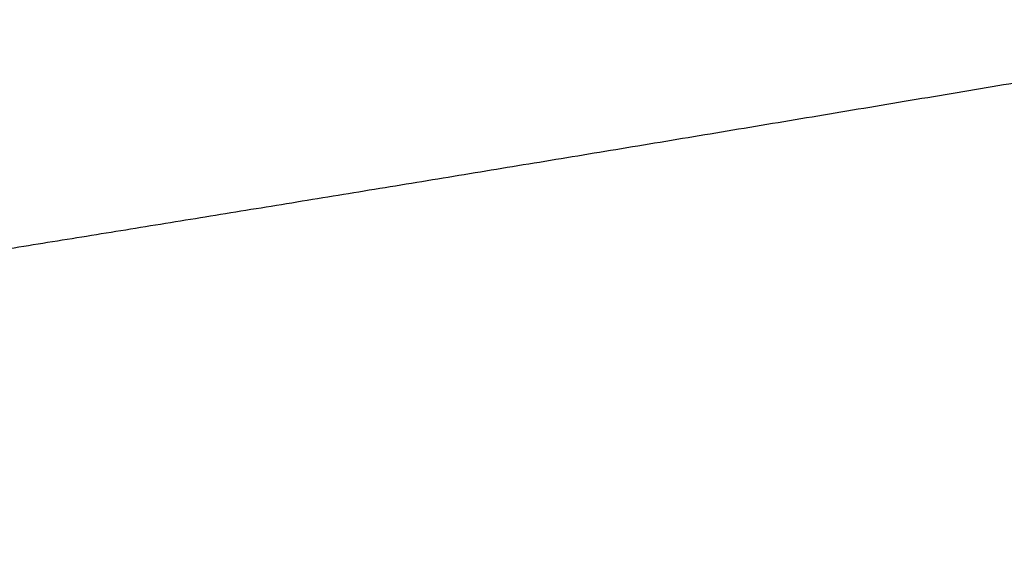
# Model space of a CAD drawing. Header units: millimetres. Extents: x 8 to 701, y 12 to 648.
# Tile 133 of 205: x 399 to 405, y 429 to 432. Entities that reach past the tile are written whole.
import ezdxf

# ---------------------------------------------------------------- set-up
doc = ezdxf.new("R2010")
doc.units = ezdxf.units.MM

msp = doc.modelspace()

# ---------------------------------------------------------------- linework, layer by layer
at = {"color": 7, "linetype": 'Continuous', "lineweight": 30}
msp.add_open_spline([(387.334, 428.8698), (387.3373, 428.8703), (387.3744, 428.8758), (387.4417, 428.8857), (387.5323, 428.899), (387.612, 428.9107), (387.6807, 428.9209), (387.7385, 428.9294), (387.7854, 428.9363), (387.8222, 428.9418), (387.8503, 428.9459), (387.873, 428.9493), (387.8933, 428.9523), (387.9136, 428.9552), (387.9344, 428.9583), (387.9583, 428.9619), (387.9899, 428.9665), (388.0317, 428.9727), (388.0848, 428.9806), (388.1476, 428.9899), (388.2202, 429.0006), (388.3025, 429.0128), (388.3947, 429.0265), (388.4967, 429.0416), (388.6084, 429.0582), (388.7299, 429.0763), (388.8612, 429.0958), (389.0023, 429.1168), (389.1573, 429.1399), (389.3268, 429.1652), (389.5112, 429.1928), (389.7069, 429.2221), (389.9139, 429.2532), (390.1322, 429.286), (390.3619, 429.3206), (390.5956, 429.3558), (390.8329, 429.3917), (391.0732, 429.428), (391.3229, 429.4659), (391.5821, 429.5053), (391.8508, 429.5462), (392.1289, 429.5887), (392.4166, 429.6327), (392.7137, 429.6783), (393.0203, 429.7254), (393.3364, 429.7741), (393.6619, 429.8244), (393.9903, 429.8752), (394.3211, 429.9266), (394.654, 429.9784), (394.9954, 430.0317), (395.3451, 430.0864), (395.7227, 430.1456), (396.1291, 430.2096), (396.5652, 430.2785), (397.0126, 430.3493), (397.4712, 430.4222), (397.941, 430.4972), (398.4221, 430.5742), (398.9002, 430.6511), (399.3748, 430.7276), (399.8453, 430.8038), (400.3253, 430.8817), (400.8146, 430.9615), (401.3134, 431.0431), (401.8215, 431.1266), (402.3391, 431.2119), (402.866, 431.2991), (403.4024, 431.3882), (403.9481, 431.4793), (404.5032, 431.5722), (405.0567, 431.6653), (405.6082, 431.7584), (406.1573, 431.8515), (406.7148, 431.9464), (407.1416, 432.0193), (407.3826, 432.0606), (407.4349, 432.0696)], degree=3, knots=[0, 0, 0, 0, 0.0004911, 0.0055332, 0.0100325, 0.0139889, 0.0174026, 0.0202735, 0.0226016, 0.024387, 0.0257629, 0.0267752, 0.0277833, 0.0287874, 0.0297873, 0.0308927, 0.0323463, 0.0344936, 0.0371269, 0.0402464, 0.0438519, 0.0479435, 0.0525211, 0.0575848, 0.0631345, 0.0691702, 0.0756919, 0.0826997, 0.0901934, 0.0987927, 0.1079539, 0.1176768, 0.1279614, 0.1388078, 0.1502158, 0.1621854, 0.1736509, 0.1855884, 0.1979976, 0.2108787, 0.2242316, 0.2380563, 0.2523527, 0.2671208, 0.2823606, 0.298072, 0.3142551, 0.3309096, 0.3470444, 0.3635983, 0.3805713, 0.3979634, 0.4157745, 0.4369053, 0.4585969, 0.4808493, 0.5036623, 0.5270361, 0.5509704, 0.5754652, 0.5984112, 0.6218279, 0.6457155, 0.6700738, 0.6949028, 0.7202024, 0.7459725, 0.7722131, 0.798924, 0.8261053, 0.8537568, 0.8818785, 0.9088238, 0.936187, 0.9639678, 0.9921664, 1, 1, 1, 1], dxfattribs=at)

doc.saveas('drawing.dxf')
